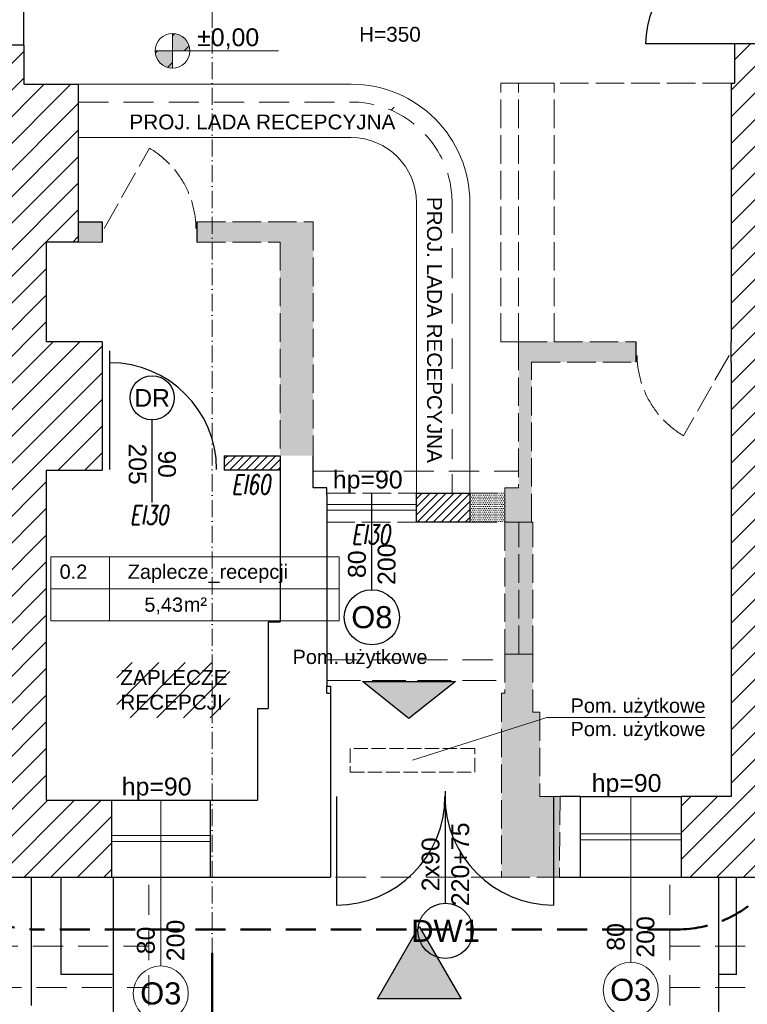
# Model space of a CAD drawing. Header units: millimetres. Extents: x 24385 to 79107, y -56478 to -23676.
# Tile 133 of 256: x 28028 to 28641, y -29492 to -28663. Entities that reach past the tile are written whole.
import ezdxf

# ---------------------------------------------------------------- set-up
doc = ezdxf.new("R2010")
doc.units = ezdxf.units.MM
doc.header["$LTSCALE"] = 2
for name, pattern in [('ACAD_ISO02W100', [15, 12, -3]), ('ACAD_ISO10W100', [18, 12, -3, 0, -3]), ('DASHED', [19.05, 12.7, -6.35]), ('HIDDENX2', [19.05, 12.7, -6.35])]:
    doc.linetypes.add(name, pattern=pattern)
for name, color, linetype, lineweight in [('0_OPIS', 7, 'Continuous', 13), ('3DPLAN_A_OKNA', 153, 'Continuous', 5), ('3DPLAN_A_TABELKA POMIESZCZEŃ', 7, 'Continuous', 0), ('3DPLAN_A_WYSOKOŚCI OPIS', 101, 'Continuous', 5), ('3DPLAN_A_WYSOKOŚCI ZMIANA', 144, 'HIDDENX2', 5), ('A_STOL_OPIS', 55, 'Continuous', 5), ('A_TXT', 7, 'Continuous', 0), ('A_WYBURZENIA', 6, 'Continuous', 0), ('A_WYM_KOT', 161, 'Continuous', 0), ('A_ZESTAWIENIE STOLARKI', 3, 'Continuous', 15), ('AW_WYM_WEW', 9, 'Continuous', 0), ('Opisy', 7, 'Continuous', 13)]:
    doc.layers.add(name, color=color, linetype=linetype, lineweight=lineweight)
for name, color, linetype in [('3DPLAN_A_KRESKOWANIE 1', 253, 'Continuous'), ('3DPLAN_A_OPIS', 8, 'Continuous'), ('3DPLAN_A_POMIESZCZENIE NUMER', 100, 'Continuous'), ('3DPLAN_K_DZIAŁOWA', 74, 'Continuous'), ('3DPLAN_K_DZIAŁOWA NISKIE', 134, 'Continuous'), ('3DPLAN_K_NOŚNA', 7, 'Continuous'), ('3DPLAN_K_OBRYS', 243, 'Continuous'), ('3DPLAN_K_OBRYS WIDOK', 242, 'Continuous'), ('A_POMIESZCZENIE OPIS', 100, 'Continuous'), ('A_SCHODY', 6, 'Continuous')]:
    doc.layers.add(name, color=color, linetype=linetype)
doc.styles.add('ARIAL', font='arial.ttf')
doc.styles.add('J-ROMANS', font='ROMANS.SHX', dxfattribs={"width": 0.7, "oblique": 10})
doc.styles.add('TABEL1', font='txt')
pattern_1 = [(45, (-16513.7934, 8665.1845), (-3.36759605, 3.36759605), [])]
pattern_2 = [(0, (11377.6006, -5249.0212), (0.79375, 1.5875), [0, -1.5875])]

# ---------------------------------------------------------------- blocks, each defined once
blk = doc.blocks.new('tabelka dla tp')
at = {"layer": '3DPLAN_A_TABELKA POMIESZCZEŃ'}
for p, q in [((49.7, 54), (49.7, 0)), ((0, 27), (243.13, 27))]:
    blk.add_line(p, q, dxfattribs=at)
blk.add_lwpolyline([(0, 54), (243.13, 54), (243.13, 0), (0, 0)], close=True, dxfattribs=at)
at = {"layer": '3DPLAN_A_POMIESZCZENIE NUMER', "color": 7, "style": 'ARIAL'}
blk.add_attdef('NUMER', (2.23, 35.39), '', height=12, dxfattribs=at)
at = {"layer": 'A_POMIESZCZENIE OPIS', "insert": (112.2, 19.75), "char_height": 12, "width": 36.4122, "attachment_point": 1, "style": 'ARIAL'}
blk.add_mtext('{\\C7;m²}', dxfattribs=at)
at = {"layer": 'A_POMIESZCZENIE OPIS', "color": 7, "style": 'ARIAL'}
for tag, p in [('NAZWA', (51.73, 35.39)), ('POWIERZCHNIA', (51.06, 7.24))]:
    blk.add_attdef(tag, p, '', height=12, dxfattribs=at)
blk = doc.blocks.new('WEJŚCIE')
at = {"layer": '3DPLAN_A_OPIS'}
blk.add_hatch(color=256, dxfattribs=at).paths.add_polyline_path([(-35.19, -60.95), (0, 0), (35.19, -60.95)])
blk.add_lwpolyline([(35.19, -60.95), (-35.19, -60.95), (0, 0)], close=True, dxfattribs=at)
at = {"layer": '3DPLAN_A_OPIS', "style": 'ARIAL'}
for s, p in [('WEJŚCIE DO', (-95.99, -105.1)), ('BUDYNKU', (-78.72, -146.77))]:
    blk.add_text(s, height=25, dxfattribs=at).set_placement(p)
blk = doc.blocks.new('parterr')
at = {"layer": '3DPLAN_A_KRESKOWANIE 1'}
h = blk.add_hatch(dxfattribs=at)
h.set_pattern_fill('ANSI31', color=256, scale=5, style=0)
h.set_pattern_definition([(45, (28281.13, -31178.053), (-11.22532, 11.22532), [])])
h.paths.add_polyline_path([(27531.99, -28228.89), (27531.99, -28218.89), (27420.99, -28218.89), (27420.99, -28006.89), (27456.99, -28006.89), (27456.99, -27805.89), (26774.49, -27805.89), (26774.49, -27888.89), (26825.99, -27888.89), (26825.99, -27851.89), (27410.99, -27851.89), (27410.99, -28133.89), (27387.99, -28133.89), (27387.99, -28139.89), (27410.99, -28139.89), (27410.99, -28286.89), (27426.99, -28286.89), (27426.99, -28228.89)])
h.paths.add_polyline_path([(27626.99, -27863.89), (27769.99, -27863.89), (27769.99, -27805.89), (27626.99, -27805.89)])
h.paths.add_polyline_path([(27631.99, -28218.89), (27631.99, -28228.89), (27648.99, -28228.89), (27648.99, -28462.89), (27694.99, -28462.89), (27694.99, -28426.89), (27667.99, -28426.89), (27667.99, -28237.89), (27979.99, -28237.89), (27979.99, -28426.89), (27784.99, -28426.89), (27784.99, -28541.89), (27801.99, -28541.89), (27801.99, -28461.89), (27937.99, -28461.89), (27937.99, -28505.89), (28030.99, -28505.89), (28030.99, -28463.89), (28076.99, -28463.89), (28076.99, -28434.89), (28070.99, -28434.89), (28070.99, -28421.89), (28057.99, -28421.89), (28057.99, -27857.89), (28067.99, -27857.89), (28067.99, -27794.89), (28073.99, -27794.89), (28073.99, -27747.89), (28027.49, -27747.89), (28027.49, -27805.89), (27939.99, -27805.89), (27939.99, -27933.89), (27975.99, -27933.89), (27975.99, -28218.89)])
h.paths.add_polyline_path([(26774.49, -28063.89), (26774.49, -28175.39), (26826.99, -28175.39), (26826.99, -28139.89), (27297.99, -28139.89), (27297.99, -28133.89), (26825.99, -28133.89), (26825.99, -28063.89)])
h.paths.add_polyline_path([(27410.99, -28376.89), (27410.99, -28408.89), (27393.99, -28408.89), (27393.99, -28418.89), (26826.99, -28418.89), (26826.99, -28350.39), (26774.49, -28350.39), (26774.49, -28429.89), (26562.49, -28429.89), (26562.49, -28493.89), (26595.99, -28493.89), (26595.99, -28452.89), (26776.99, -28452.89), (26776.99, -28490.89), (26826.99, -28490.89), (26826.99, -28455.89), (27384.07, -28455.81), (27401.99, -28455.81), (27401.99, -28523.89), (27426.99, -28523.89), (27426.99, -28487.14), (27424.99, -28487.22), (27425.07, -28485.14), (27426.99, -28485.06), (27426.99, -28479.56), (27425.4, -28479.56), (27425.96, -28479.93), (27424.99, -28479.56), (27424.99, -28411.76), (27426.99, -28411.76), (27426.99, -28411.3), (27424.99, -28411.38), (27425.07, -28409.3), (27426.99, -28409.22), (27426.99, -28376.89)])
h.paths.add_polyline_path([(27341.99, -28709.89), (26826.99, -28709.89), (26826.99, -28670.89), (26776.99, -28670.89), (26776.99, -28709.89), (26595.99, -28709.89), (26595.99, -28673.89), (26562.49, -28673.89), (26562.49, -28763.89), (26781.49, -28763.89), (26781.49, -28800.89), (26837.99, -28800.89), (26837.99, -28746.89), (27391.99, -28746.89), (27391.99, -28790.89), (27411.49, -28790.89), (27399.25, -28679.89), (27341.99, -28679.89)])
h.paths.add_polyline_path([(26781.49, -29070.89), (26781.49, -29384.89), (27480.84, -29384.89), (27480.84, -29301.89), (27411.84, -29301.89), (27411.84, -28913.89), (27510.99, -28913.89), (27510.99, -28896.89), (27411.99, -28896.89), (27411.99, -28889.89), (27391.99, -28889.89), (27391.99, -29317.89), (26837.99, -29317.89), (26837.99, -29070.89)])
h.paths.add_polyline_path([(27653.84, -29384.89), (27783.84, -29384.89), (27783.84, -29301.89), (27725.84, -29301.89), (27725.84, -28870.89), (27709.99, -28870.89), (27709.99, -28896.89), (27609.99, -28896.89), (27609.99, -28913.89), (27709.84, -28913.89), (27709.84, -29301.89), (27653.84, -29301.89)])
h.paths.add_polyline_path([(28104.99, -29384.89), (28104.99, -29319.89), (28049.99, -29319.89), (28049.99, -29041.89), (28096.99, -29041.89), (28096.99, -28933.89), (28049.99, -28933.89), (28049.99, -28849.89), (28076.99, -28849.89), (28076.99, -28716.89), (28030.99, -28716.89), (28030.99, -28683.89), (27937.99, -28683.89), (27937.99, -28715.89), (27801.99, -28715.89), (27801.99, -28691.89), (27784.99, -28691.89), (27784.99, -28715.89), (27685.99, -28715.89), (27685.99, -28746.89), (27709.99, -28746.89), (27709.99, -28772.89), (27725.84, -28772.89), (27725.84, -28731.89), (27994.84, -28731.89), (27994.84, -28790.89), (27952.84, -28790.89), (27952.84, -28922.89), (27994.84, -28922.89), (27994.84, -29301.89), (27956.84, -29301.89), (27956.84, -29384.89)])
h.paths.add_polyline_path([(28444.97, -27794.89), (28444.97, -27747.89), (28199.99, -27747.89), (28199.99, -27794.89)])
h.paths.add_polyline_path([(28921.99, -28467.89), (29077.99, -28467.89), (29077.99, -28435.89), (28960.99, -28435.89), (28960.99, -27867.89), (29010.99, -27867.89), (29010.99, -27805.89), (28878.99, -27805.89), (28878.99, -27866.89), (28932.99, -27866.89), (28932.99, -28435.89), (28921.99, -28435.89)])
h.paths.add_polyline_path([(29185.99, -27867.89), (29308.99, -27867.89), (29308.99, -27805.89), (29185.99, -27805.89)])
h.paths.add_polyline_path([(29483.99, -27867.89), (29607.99, -27867.89), (29607.99, -27805.89), (29483.99, -27805.89)])
h.paths.add_polyline_path([(29782.99, -27867.89), (29903.99, -27867.89), (29903.99, -27805.89), (29782.99, -27805.89)])
h.paths.add_polyline_path([(30078.99, -27867.89), (30205.99, -27867.89), (30205.99, -27805.89), (30078.99, -27805.89)])
h.paths.add_polyline_path([(29866.99, -28490.89), (29866.99, -28439.89), (30420.99, -28439.89), (30420.99, -28504.89), (30467.99, -28504.89), (30467.99, -28441.89), (30494.99, -28441.89), (30494.99, -28420.89), (30467.99, -28420.89), (30467.99, -27862.89), (30500.99, -27862.89), (30500.99, -27805.89), (30380.99, -27805.89), (30380.99, -27867.89), (30454.99, -27867.89), (30454.99, -28420.89), (29450.99, -28420.89), (29450.99, -28435.89), (29331.99, -28435.89), (29331.99, -28420.89), (29227.99, -28420.89), (29227.99, -28435.89), (29207.99, -28435.89), (29207.99, -28467.89), (29230.99, -28467.89), (29230.99, -28496.89), (29276.99, -28496.89), (29276.99, -28467.89), (29827.99, -28467.89), (29827.99, -28490.89)])
h.paths.add_polyline_path([(30792.99, -27805.89), (30675.99, -27805.89), (30675.99, -27862.89), (30792.99, -27862.89)])
h.paths.add_polyline_path([(31618.99, -27862.89), (31618.99, -27970.89), (31677.49, -27970.89), (31677.49, -27805.89), (30967.99, -27805.89), (30967.99, -27862.89)])
h.paths.add_polyline_path([(30691.99, -28522.89), (30691.99, -28438.89), (31026.99, -28438.89), (31026.99, -28712.89), (30892.99, -28712.89), (30892.99, -28746.89), (31014.99, -28746.89), (31014.99, -28802.89), (31047.99, -28802.89), (31047.99, -28747.89), (31069.99, -28747.89), (31069.99, -28744.89), (31443.99, -28744.89), (31443.99, -28715.89), (31348.99, -28715.89), (31348.99, -28647.89), (31324.99, -28647.89), (31324.99, -28715.89), (31097.99, -28715.89), (31097.99, -28691.89), (31056.99, -28691.89), (31056.99, -28450.89), (31068.99, -28450.89), (31068.99, -28440.89), (31324.99, -28440.89), (31324.99, -28557.89), (31348.99, -28557.89), (31348.99, -28439.89), (31623.99, -28439.89), (31623.99, -28481.89), (31677.49, -28481.89), (31677.49, -28090.89), (31618.99, -28090.89), (31618.99, -28420.89), (30614.99, -28420.89), (30614.99, -28441.89), (30671.99, -28441.89), (30671.99, -28522.89)])
h.paths.add_polyline_path([(31677.49, -28782.89), (31677.49, -28681.89), (31623.99, -28681.89), (31623.99, -28715.89), (31533.99, -28715.89), (31533.99, -28744.89), (31623.99, -28744.89), (31623.99, -28782.89)])
h.paths.add_polyline_path([(31290.99, -29384.89), (31677.49, -29384.89), (31677.49, -29121.89), (31623.99, -29121.89), (31623.99, -29308.89), (31290.99, -29308.89)])
h.paths.add_polyline_path([(31115.99, -29308.89), (31047.99, -29308.89), (31047.99, -29148.89), (31014.99, -29148.89), (31014.99, -29308.89), (30977.99, -29308.89), (30977.99, -29384.89), (31115.99, -29384.89)])
h.paths.add_polyline_path([(30671.99, -28642.89), (30671.99, -28710.89), (30658.99, -28710.89), (30658.99, -28746.89), (30736.99, -28746.89), (30736.99, -29058.89), (30726.99, -29058.89), (30726.99, -29069.89), (30736.99, -29069.89), (30736.99, -29306.89), (30689.99, -29306.89), (30689.99, -29384.89), (30802.99, -29384.89), (30802.99, -29308.89), (30767.99, -29308.89), (30767.99, -28746.89), (30772.99, -28746.89), (30772.99, -28712.89), (30691.99, -28712.89), (30691.99, -28642.89)])
h.paths.add_polyline_path([(29827.99, -28640.89), (29827.99, -28721.89), (29417.99, -28721.89), (29417.99, -28756.89), (29765.99, -28756.89), (29765.99, -28833.89), (29935.99, -28833.89), (29935.99, -28756.89), (30425.99, -28756.89), (30425.99, -29306.89), (30383.99, -29306.89), (30383.99, -29384.89), (30514.99, -29384.89), (30514.99, -29306.89), (30441.99, -29306.89), (30441.99, -29069.89), (30636.99, -29069.89), (30636.99, -29058.89), (30441.99, -29058.89), (30441.99, -28772.89), (30466.99, -28772.89), (30466.99, -28746.89), (30568.99, -28746.89), (30568.99, -28710.89), (30467.99, -28710.89), (30467.99, -28677.89), (30420.99, -28677.89), (30420.99, -28720.89), (29866.99, -28720.89), (29866.99, -28640.89)])
h.paths.add_polyline_path([(30087.99, -29306.89), (30087.99, -29384.89), (30208.99, -29384.89), (30208.99, -29306.89)])
h.paths.add_polyline_path([(29912.99, -29306.89), (29891.99, -29306.89), (29891.99, -28974.89), (29421.99, -28974.89), (29421.99, -28984.89), (29884.99, -28984.89), (29884.99, -29310.89), (29777.99, -29310.89), (29777.99, -29384.89), (29912.99, -29384.89)])
h.paths.add_polyline_path([(29487.99, -29310.89), (29487.99, -29384.89), (29602.99, -29384.89), (29602.99, -29310.89)])
h.paths.add_polyline_path([(29341.99, -28974.89), (29262.99, -28974.89), (29262.99, -28756.89), (29297.99, -28756.89), (29297.99, -28721.89), (29276.99, -28721.89), (29276.99, -28667.89), (29228.99, -28667.89), (29228.99, -28721.89), (28922.99, -28721.89), (28922.99, -28754.89), (28935.99, -28754.89), (28935.99, -28884.89), (28953.99, -28884.89), (28953.99, -28754.89), (29226.99, -28754.89), (29226.99, -29323.89), (29186.99, -29323.89), (29186.99, -29384.89), (29312.99, -29384.89), (29312.99, -29310.89), (29262.99, -29310.89), (29262.99, -28984.89), (29341.99, -28984.89)])
h.paths.add_polyline_path([(29011.99, -29323.89), (28953.99, -29323.89), (28953.99, -28979.89), (28935.99, -28979.89), (28935.99, -29320.89), (28895.99, -29320.89), (28895.99, -29384.89), (29011.99, -29384.89)])
h.paths.add_polyline_path([(28832.99, -28721.89), (28810.99, -28721.89), (28810.99, -28684.89), (28793.99, -28684.89), (28793.99, -28721.89), (28683.99, -28721.89), (28683.99, -28682.89), (28629.99, -28682.89), (28629.99, -28715.89), (28626.99, -28715.89), (28626.99, -29316.89), (28584.99, -29316.89), (28584.99, -29384.89), (28720.99, -29384.89), (28720.99, -29320.89), (28668.99, -29320.89), (28668.99, -29039.89), (28722.99, -29039.89), (28722.99, -28875.89), (28664.99, -28875.89), (28664.99, -28769.89), (28673.99, -28769.89), (28673.99, -28754.89), (28832.99, -28754.89)])
h.paths.add_polyline_path([(28933.48, -28618.58), (28933.48, -28620.89), (28989.51, -28620.89), (28989.51, -28618.58)])
h.paths.add_polyline_path([(28048.62, -28542.17), (28104.65, -28542.17), (28104.65, -28567.43), (28048.62, -28567.43)])
h.paths.add_polyline_path([(28312.29, -28322.99), (28368.17, -28322.99), (28368.17, -28348.05), (28312.29, -28348.05)])
h.paths.add_polyline_path([(28488.09, -28322.99), (28543.96, -28322.99), (28543.96, -28348.05), (28488.09, -28348.05)])
edge = h.paths.add_edge_path()
edge.add_arc((28306.99, -28816.89), 85, 62.65448, 71.78542, ccw=False)
edge.add_line((28346.03, -28741.39), (28346.03, -28736.15))
edge.add_line((28346.03, -28736.15), (28333.55, -28736.15))
h.paths.add_polyline_path([(28109.35, -29204.1), (28204.56, -29204.1), (28204.56, -29250.57), (28109.35, -29250.57)])
h.paths.add_polyline_path([(28138.56, -28107.38), (28196.54, -28107.38), (28196.54, -28140.41), (28138.56, -28140.41)])
h.paths.add_polyline_path([(28531.91, -27858.83), (28585.67, -27858.83), (28585.67, -27891.86), (28531.91, -27891.86)])
h.paths.add_polyline_path([(28514.88, -27899.85, 1), (28514.88, -27870.73, 1)])
h.paths.add_polyline_path([(28121.53, -28148.39, 1), (28121.53, -28119.27, 1)])
edge = h.paths.add_edge_path()
edge.add_line((28141.81, -28688.78), (28156.37, -28688.78))
edge.add_line((28156.37, -28688.78), (28156.37, -28674.22))
edge.add_arc((28156.37, -28688.78), 14.56, 90, 180)
edge = h.paths.add_edge_path()
edge.add_line((28156.37, -28688.78), (28156.37, -28703.34))
edge.add_arc((28156.37, -28688.78), 14.56, 270, 360)
edge.add_line((28170.93, -28688.78), (28156.37, -28688.78))
h.paths.add_polyline_path([(28156.37, -28703.34, 1), (28156.37, -28674.22, 1)])
h.paths.add_polyline_path([(28624.31, -27926.26), (28623.54, -27925.49), (28623.66, -27865.14), (28624.44, -27864.37), (28624.44, -27926.21)], is_closed=False)
h.paths.add_polyline_path([(28252.2, -28179.89), (28327.2, -28179.89), (28327.2, -28198.64, -0.427145), (28270.95, -28254.89), (28252.2, -28254.89)])
h.paths.add_polyline_path([(28424.2, -28361.39, -0.414214), (28419.2, -28366.39), (28413.2, -28366.39, -0.414214), (28389.2, -28342.39), (28389.2, -28330.39, -0.414214), (28413.2, -28306.39), (28419.2, -28306.39, -0.414214), (28424.2, -28311.39)])
h.paths.add_polyline_path([(28638.99, -27932.35), (28638.99, -27864.55), (28640.57, -27864.55), (28640.01, -27864.17, -0.310329), (28639.69, -27863.71), (28639.69, -27861.28, -0.216272), (28639.86, -27860.9), (28640.6, -27860.18, 0.840818), (28640.49, -27859.35, -0.414214), (28640.99, -27859.85), (28640.99, -27932.35)])
h.paths.add_polyline_path([(28638.79, -27863.15), (28638.26, -27863.79), (28637.79, -27863.79), (28637.79, -27893.79, -0.760764), (28636.89, -27897.04), (28634.34, -27897.04), (28634.34, -27925.49), (28634.06, -27925.58), (28633.76, -27925.89), (28633.56, -27926.31), (28634.04, -27926.31, -0.130781), (28633.44, -27927.41, -2.336993), (28633.44, -27924.37), (28633.44, -27899.24), (28632.99, -27899.24), (28632.99, -27897.64), (28632.59, -27897.54), (28632.59, -27893.04), (28632.99, -27892.94), (28632.99, -27891.34), (28633.44, -27891.34), (28633.56, -27871.11), (28633.44, -27867.41, -2.336993), (28633.56, -27864.31), (28634.34, -27865.09), (28634.34, -27893.54), (28635.99, -27893.54), (28635.99, -27863.79), (28635.51, -27863.79), (28634.99, -27863.15), (28634.99, -27856.99), (28638.79, -27856.99)])
h.paths.add_polyline_path([(28630.61, -27891.54), (28631.16, -27891.69), (28631.16, -27897.69, -0.414214), (28631.01, -27897.84), (28627.61, -27897.84, -0.414214), (28627.46, -27897.59), (28627.61, -27891.54), (28628.01, -27891.54), (28628.01, -27884.37, -1), (28630.61, -27884.37)])
h.paths.add_polyline_path([(28624.44, -27885.99), (28628.01, -27886.14), (28624.44, -27886.14)], is_closed=False)
h.paths.add_polyline_path([(28631.96, -27893.59), (28632.31, -27893.76), (28632.54, -27893.76), (28632.54, -27896.82), (28632.31, -27896.99), (28631.96, -27896.99), (28631.91, -27897.44), (28631.96, -27893.19)])
h.paths.add_polyline_path([(28624.44, -27904.44), (28633.44, -27904.59), (28624.44, -27904.59)], is_closed=False)
h.paths.add_polyline_path([(28625.19, -27886.14), (28625.19, -27891.34), (28625.64, -27891.34), (28625.64, -27892.94), (28626.04, -27893.04), (28626.04, -27893.59), (28626.66, -27893.59), (28626.71, -27893.14), (28626.66, -27897.39), (28626.66, -27896.99), (28626.04, -27896.99), (28626.04, -27897.54), (28625.64, -27897.64), (28625.64, -27899.24), (28625.19, -27899.24), (28625.04, -27904.44), (28625.04, -27886.14)], is_closed=False)
h.paths.add_polyline_path([(28640.91, -27856.97), (28622.99, -27856.89), (28640.99, -27856.89)], is_closed=False)
h.paths.add_polyline_path([(28619.99, -28325.89), (28619.99, -28323.45), (28618.52, -28323.45), (28584.99, -28382.67, -0.262592), (28550.72, -28323.45), (28549.99, -28323.45), (28549.99, -28325.89), (28512.99, -28325.89), (28512.99, -28240.89), (28492.4, -28240.89), (28491.79, -28249.17, -0.11869), (28489.72, -28256.75), (28483.38, -28267.01, -0.177707), (28479.15, -28270.09), (28472.86, -28270.09, -0.177707), (28468.58, -28266.95), (28462.28, -28256.75, -0.11869), (28460.21, -28249.17), (28459.6, -28240.89), (28487.99, -28240.89), (28487.99, -28181.89), (28633.99, -28181.89), (28633.99, -28325.89)])
h.paths.add_polyline_path([(28442.49, -28424.89), (28442.49, -28418.89, -0.414214), (28466.49, -28394.89), (28478.49, -28394.89, -0.414214), (28502.49, -28418.89), (28502.49, -28424.89, -0.414214), (28497.49, -28429.89), (28447.49, -28429.89, -0.414214)])
h.paths.add_polyline_path([(28265.75, -28187.22, 1), (28256.37, -28187.22, 1)], flags=16)
h.paths.add_polyline_path([(28416.2, -28357.26, -0.453948), (28410.53, -28362.21, -0.375565), (28393.2, -28342.39), (28393.2, -28330.39, -0.375565), (28410.53, -28310.57, -0.453948), (28416.2, -28315.52)], flags=16)
h.paths.add_polyline_path([(28638.38, -27861.79, 1), (28635.4, -27861.79, 1)], flags=16)
h.paths.add_polyline_path([(28637.96, -27861.79, 1), (28635.81, -27861.79, 1)], flags=0)
h.paths.add_polyline_path([(28633.92, -27866.7, -0.08131), (28633.44, -27867.41), (28633.44, -27865.89), (28634.21, -27865.89), (28634.31, -27866.31)], flags=16)
h.paths.add_polyline_path([(28633.44, -27865.89), (28633.44, -27867.01), (28634.21, -27866.24), (28634.09, -27865.89)], flags=0)
h.paths.add_polyline_path([(28633.44, -27867.01), (28633.56, -27867.28, 0.08131), (28633.92, -27866.7), (28633.56, -27867.06)], is_closed=False, flags=16)
h.paths.add_polyline_path([(28633.56, -27897.52), (28633.64, -27893.19), (28633.64, -27897.39)], is_closed=False, flags=16)
h.paths.add_polyline_path([(28633.64, -27897.39), (28633.56, -27893.06), (28633.56, -27897.52)], is_closed=False, flags=16)
h.paths.add_polyline_path([(28628.01, -27884.37), (28630.61, -27884.37, -1)], flags=16)
h.paths.add_polyline_path([(28557.29, -28240.02), (28560.01, -28203.37), (28592.81, -28203.37), (28595.52, -28240.02, -0.414214), (28578.66, -28256.89), (28574.16, -28256.89, -0.414214)], flags=16)
h.paths.add_polyline_path([(28570.23, -28211.92), (28582.58, -28211.92, -0.392745), (28588.19, -28217.12), (28589.9, -28240.21, -0.409357), (28578.66, -28251.27), (28574.16, -28251.27, -0.409357), (28562.92, -28240.21), (28564.62, -28217.12, -0.392745)], flags=0)
h.paths.add_polyline_path([(28465.69, -28254.65, -0.504303), (28469.83, -28249.44), (28482.18, -28249.44, -0.504303), (28486.32, -28254.65), (28480.02, -28264.85, -0.195658), (28478.25, -28266.09), (28473.75, -28266.09, -0.195658), (28471.98, -28264.85)], flags=16)
h.paths.add_polyline_path([(28451.62, -28421.89, -0.453948), (28446.66, -28416.22, -0.375565), (28466.49, -28398.89), (28478.49, -28398.89, -0.375565), (28498.31, -28416.22, -0.453948), (28493.35, -28421.89)], flags=16)
at = {"layer": '3DPLAN_A_OPIS', "lineweight": 0, "transparency": 33554687}
h = blk.add_hatch(dxfattribs=at)
h.set_pattern_fill('ANSI31', color=1, scale=1.5)
h.set_pattern_definition(pattern_1)
h.paths.add_polyline_path([(28199.99, -29029.93), (28199.99, -29041.93), (28246.99, -29041.93), (28246.99, -29029.93), (28199.99, -29029.93)], is_closed=False)
h = blk.add_hatch(dxfattribs=at)
h.set_pattern_fill('ANSI31', color=1, scale=1.5)
h.set_pattern_definition(pattern_1)
h.paths.add_polyline_path([(28406.99, -29085.89), (28406.99, -29061.28), (28361.99, -29061.28), (28361.99, -29085.89), (28406.99, -29085.89)], is_closed=False)
at = {"layer": '3DPLAN_A_OPIS', "lineweight": 30}
h = blk.add_hatch(color=1, dxfattribs=at)
h.dxf.hatch_style = 1
h.paths.add_polyline_path([(28355.58, -29251.22), (28394.76, -29220.06), (28316.4, -29220.06), (28355.58, -29251.22)], is_closed=False)
at = {"layer": 'A_WYBURZENIA', "transparency": 33554687}
h = blk.add_hatch(dxfattribs=at)
h.set_pattern_fill('DOTS', color=256)
h.set_pattern_definition([(0, (11271.8423, -5249.0212), (0.79375, 1.5875), [0, -1.5875])])
h.paths.add_polyline_path([(28274.99, -28832.89), (28176.99, -28832.89), (28176.99, -28849.89), (28246.99, -28849.89), (28246.99, -29029.93), (28274.99, -29029.93), (28274.99, -28832.89)], is_closed=False)
h.paths.add_polyline_path([(28096.99, -28832.89), (28076.99, -28832.89), (28076.99, -28849.89), (28096.99, -28849.89), (28096.99, -28832.89)], is_closed=False)
h = blk.add_hatch(dxfattribs=at)
h.set_pattern_fill('DOTS', color=256)
h.set_pattern_definition(pattern_2)
h.paths.add_polyline_path([(28447.99, -29056.89), (28436.49, -29056.89), (28436.49, -29085.89), (28458.99, -29085.89), (28458.99, -29079.83), (28457.84, -29079.83), (28457.84, -29079.86), (28454.62, -29079.86), (28454.62, -29079.86), (28452.47, -29079.86), (28452.47, -29079.89), (28458.99, -29079.89), (28458.99, -28950.89), (28546.99, -28950.89), (28546.99, -28933.89), (28447.99, -28933.89), (28447.99, -29056.89)], is_closed=False)
h.paths.add_polyline_path([(28448.24, -29085.89), (28448.24, -29196.89), (28459.99, -29196.89), (28459.99, -29138.62, -0.015852), (28456.23, -29138.66, -0.010158), (28459.99, -29138.62), (28459.99, -29085.89), (28448.24, -29085.89)], is_closed=False)
h.paths.add_polyline_path([(28436.49, -29085.89), (28436.49, -29196.89), (28448.24, -29196.89), (28448.24, -29085.89), (28436.49, -29085.89)], is_closed=False)
h = blk.add_hatch(dxfattribs=at)
h.set_pattern_fill('DOTS', color=256)
h.set_pattern_definition(pattern_2)
h.paths.add_polyline_path([(28436.49, -29061.28), (28406.99, -29061.28), (28406.99, -29085.89), (28436.49, -29085.89), (28436.49, -29061.28)], is_closed=False)
h = blk.add_hatch(dxfattribs=at)
h.set_pattern_fill('DOTS', color=256)
h.set_pattern_definition(pattern_2)
h.paths.add_polyline_path([(28436.49, -29229.89), (28433.49, -29229.89), (28433.49, -29262.54), (28465.99, -29252.18), (28465.99, -29245.89), (28459.99, -29245.89), (28459.99, -29196.89), (28436.49, -29196.89), (28436.49, -29229.89)], is_closed=False)
h.paths.add_polyline_path([(28477.49, -29316.89), (28465.99, -29316.89), (28465.99, -29252.18), (28433.49, -29262.54), (28433.49, -29384.89), (28477.49, -29384.77), (28477.49, -29316.89)], is_closed=False)
h.paths.add_polyline_path([(28482.49, -29384.76), (28482.99, -29316.89), (28477.49, -29316.89), (28477.49, -29384.77), (28482.49, -29384.76)], is_closed=False)
at = {"layer": 'A_WYM_KOT'}
h = blk.add_hatch(color=256, dxfattribs=at)
h.dxf.hatch_style = 1
h.paths.add_polyline_path([(28156.37, -28688.78), (28141.81, -28688.78, 0.414214), (28156.37, -28703.34), (28156.37, -28688.78)], is_closed=False)
h.paths.add_polyline_path([(28156.37, -28688.78), (28170.93, -28688.78, 0.143872), (28168.62, -28680.91), (28156.37, -28680.91), (28156.37, -28688.78)], is_closed=False)
h.paths.add_polyline_path([(28156.37, -28674.22), (28156.37, -28680.91), (28168.62, -28680.91, 0.255137), (28156.37, -28674.22)], is_closed=False)
at = {"layer": '3DPLAN_A_OKNA'}
for p, q in [((28104.99, -29349.89), (28187.99, -29349.89)), ((28499.99, -29348.39), (28584.99, -29348.39)), ((28499.99, -29353.39), (28584.99, -29353.39)), ((28104.99, -29354.89), (28187.99, -29354.89))]:
    blk.add_line(p, q, dxfattribs=at)
blk.add_lwpolyline([(28286.49, -29075.69), (28361.99, -29075.69), (28361.99, -29070.91), (28286.49, -29070.91)], close=True, dxfattribs=at)
at = {"layer": '3DPLAN_A_OPIS', "color": 1, "lineweight": 30}
for p, q in [((28199.99, -29029.93), (28246.99, -29029.93)), ((28199.99, -29029.93), (28199.99, -29041.93)), ((28246.99, -29041.93), (28199.99, -29041.93))]:
    blk.add_line(p, q, dxfattribs=at)
blk.add_lwpolyline([(28361.99, -29061.28), (28406.99, -29061.28), (28406.99, -29085.89), (28361.99, -29085.89)], close=True, dxfattribs=at)
blk.add_lwpolyline([(28316.4, -29220.06), (28394.76, -29220.06), (28355.58, -29251.22), (28316.4, -29220.06)], dxfattribs=at)
at = {"layer": '3DPLAN_A_TABELKA POMIESZCZEŃ', "ltscale": 0.5}
for p, q in [((28358.57, -29286.41), (28471.84, -29250.32)), ((28471.84, -29250.32), (28605.1, -29250.32))]:
    blk.add_line(p, q, dxfattribs=at)
at = {"layer": '3DPLAN_A_WYSOKOŚCI ZMIANA'}
for p, q in [((28030.99, -28683.89), (28030.99, -28505.89)), ((28076.99, -28731.89), (28306.99, -28731.89)), ((28391.99, -28816.89), (28391.99, -29061.28)), ((28274.99, -29042.89), (28447.99, -29042.89)), ((28286.49, -29201.89), (28436.49, -29201.89)), ((28286.49, -29219.11), (28436.49, -29219.11)), ((28289.49, -29219.11), (28433.49, -29219.11)), ((28136.49, -29873.89), (28136.49, -29384.89)), ((28433.49, -29384.89), (28289.49, -29384.89)), ((28575.49, -29873.89), (28575.49, -29384.89)), ((26781.49, -29442.89), (28136.49, -29442.89)), ((28575.49, -29442.89), (31677.49, -29442.89)), ((26746.49, -29477.89), (28136.49, -29477.89)), ((28575.49, -29477.89), (31712.49, -29477.89))]:
    blk.add_line(p, q, dxfattribs=at)
at = {"layer": '3DPLAN_A_WYSOKOŚCI ZMIANA', "linetype": 'ByBlock', "lineweight": -2}
for p, q in [((28076.99, -28716.89), (28306.99, -28716.89)), ((28076.99, -28761.89), (28306.99, -28761.89)), ((28361.99, -29061.28), (28361.99, -28816.89)), ((28406.99, -29061.28), (28406.99, -28816.89))]:
    blk.add_line(p, q, dxfattribs=at)
for radius in [100, 55]:
    blk.add_arc((28306.99, -28816.89), radius, 0, 90, dxfattribs=at)
at = {"layer": '3DPLAN_A_WYSOKOŚCI ZMIANA'}
blk.add_arc((28306.99, -28816.89), 85, 0, 90, dxfattribs=at)
at = {"layer": '3DPLAN_K_DZIAŁOWA'}
for p, q in [((28286.49, -29223.89), (28289.49, -29223.89)), ((28289.49, -29223.89), (28289.49, -29229.89))]:
    blk.add_line(p, q, dxfattribs=at)
at = {"layer": '3DPLAN_K_DZIAŁOWA NISKIE'}
for p, q in [((28104.99, -29319.89), (28187.99, -29319.89)), ((28499.99, -29316.89), (28584.99, -29316.89))]:
    blk.add_line(p, q, dxfattribs=at)
at = {"layer": '3DPLAN_K_NOŚNA'}
for p, q in [((28030.99, -28683.89), (27937.99, -28683.89)), ((28030.99, -28683.89), (28030.99, -28716.89)), ((28629.99, -28682.89), (28629.99, -28715.89)), ((28649.99, -28682.89), (28629.99, -28682.89)), ((28030.99, -28716.89), (28076.99, -28716.89)), ((28076.99, -28716.89), (28076.99, -28849.89)), ((28626.99, -28715.89), (28626.99, -28933.89)), ((28626.99, -28715.89), (28629.99, -28715.89)), ((28076.99, -28832.89), (28096.99, -28832.89)), ((28096.99, -28832.89), (28096.99, -28849.89)), ((28176.99, -28832.89), (28176.99, -28849.89)), ((28049.99, -28849.89), (28049.99, -28933.89)), ((28076.99, -28849.89), (28049.99, -28849.89)), ((28096.99, -28933.89), (28049.99, -28933.89)), ((28096.99, -28933.89), (28096.99, -29041.89)), ((28546.99, -28950.89), (28546.99, -28933.89)), ((28626.99, -28950.89), (28626.99, -28933.89)), ((28626.99, -28950.89), (28626.99, -29316.89)), ((28246.99, -29029.93), (28246.99, -29169.89)), ((28274.99, -29056.89), (28274.99, -29029.93)), ((28049.99, -29041.89), (28096.99, -29041.89)), ((28049.99, -29041.89), (28049.99, -29319.89)), ((28286.49, -29056.89), (28274.99, -29056.89)), ((28286.49, -29062.89), (28286.49, -29056.89)), ((28286.49, -29062.89), (28286.49, -29223.89)), ((28236.99, -29169.89), (28246.99, -29169.89)), ((28236.99, -29169.89), (28236.99, -29242.89)), ((28286.49, -29229.89), (28286.49, -29223.89)), ((28286.49, -29229.89), (28289.49, -29229.89)), ((28227.99, -29242.89), (28236.99, -29242.89)), ((28227.99, -29242.89), (28227.99, -29319.89)), ((28049.99, -29319.89), (28104.99, -29319.89)), ((28104.99, -29319.89), (28104.99, -29384.89)), ((28187.99, -29319.89), (28187.99, -29384.89)), ((28187.99, -29319.89), (28227.99, -29319.89)), ((28499.99, -29316.89), (28482.99, -29316.89)), ((28499.99, -29316.89), (28499.99, -29384.89)), ((28584.99, -29316.89), (28584.99, -29384.89)), ((28626.99, -29316.89), (28584.99, -29316.89))]:
    blk.add_line(p, q, dxfattribs=at)
at = {"layer": '3DPLAN_K_OBRYS'}
for p, q in [((28289.49, -29229.89), (28289.49, -29384.89)), ((27956.84, -29384.89), (28104.99, -29384.89)), ((28187.99, -29384.89), (28289.49, -29384.89)), ((28482.49, -29384.76), (28499.99, -29384.89)), ((28584.99, -29384.89), (28720.99, -29384.89))]:
    blk.add_line(p, q, dxfattribs=at)
at = {"layer": '3DPLAN_K_OBRYS WIDOK'}
for p, q in [((28104.99, -29384.89), (28187.99, -29384.89)), ((28499.99, -29384.89), (28584.99, -29384.89))]:
    blk.add_line(p, q, dxfattribs=at)
at = {"layer": 'A_SCHODY'}
for p, q in [((28030.99, -28683.89), (28030.99, -28505.89)), ((28037.49, -29492.89), (28037.49, -29384.89)), ((28062.49, -29466.89), (28062.49, -29384.89)), ((28106.49, -29384.89), (28106.49, -29553.89)), ((28616.49, -29384.89), (28616.49, -29553.89)), ((28631.49, -29466.89), (28631.49, -29384.89)), ((28106.49, -29466.89), (28062.49, -29466.89)), ((28631.49, -29466.89), (28616.49, -29466.89))]:
    blk.add_line(p, q, dxfattribs=at)
at = {"layer": 'A_STOL_OPIS'}
for p, q in [((28146.49, -29459.68), (28146.49, -29319.89)), ((28542.49, -29456.68), (28542.49, -29316.89))]:
    blk.add_line(p, q, dxfattribs=at)
at = {"layer": 'A_TXT', "linetype": 'ACAD_ISO10W100', "ltscale": 0.6}
blk.add_line((28189.82, -28589.78), (28189.82, -29508.93), dxfattribs=at)
at = {"layer": 'A_TXT', "color": 1, "lineweight": 30}
for p, q in [((28629.99, -28682.89), (28554.99, -28682.89)), ((28103.5, -29041.51), (28103.5, -28941.41)), ((28139.18, -29069.14), (28139.18, -28999.7)), ((28324.36, -29142.75), (28324.36, -29061.28)), ((28294.49, -29316.89), (28294.49, -29408.39)), ((28386.42, -29406.87), (28386.42, -29312.51)), ((28477.49, -29316.89), (28477.49, -29408.39))]:
    blk.add_line(p, q, dxfattribs=at)
at = {"layer": 'A_TXT', "lineweight": 35, "ltscale": 0.2}
blk.add_line((28189.82, -29448.7), (28189.82, -29537.29), dxfattribs=at)
at = {"layer": 'A_TXT', "lineweight": 35, "ltscale": 0.2, "const_width": 2}
blk.add_lwpolyline([(28189.82, -29448.7), (28189.82, -29537.29)], dxfattribs=at)
at = {"layer": 'A_TXT', "color": 1, "lineweight": 30}
for centre, radius in [((28139.18, -28981.12), 18.58), ((28324.36, -29165.97), 23.22), ((28386.42, -29430.09), 23.22)]:
    blk.add_circle(centre, radius, dxfattribs=at)
for centre, radius, start, end in [((28629.99, -28682.89), 75, 90, 180), ((28103.5, -29041.51), 90, 0, 90), ((28294.49, -29316.89), 91.5, 270, 0), ((28477.49, -29316.89), 91.5, 180, 270)]:
    blk.add_arc(centre, radius, start, end, dxfattribs=at)
at = {"layer": 'A_WYBURZENIA', "linetype": 'ACAD_ISO02W100', "transparency": 33554687}
for p, q in [((28432.99, -28715.89), (28477.99, -28715.89)), ((28432.99, -28933.89), (28432.99, -28715.89)), ((28447.99, -28933.89), (28447.99, -28715.89)), ((28626.99, -28715.89), (28447.99, -28715.89)), ((28477.99, -28933.89), (28477.99, -28715.89)), ((28098.66, -28838.46), (28136.99, -28770.79)), ((28076.99, -28832.89), (28096.99, -28832.89)), ((28176.99, -28832.89), (28274.99, -28832.89)), ((28274.99, -28832.89), (28274.99, -29029.93)), ((28176.99, -28849.89), (28246.99, -28849.89)), ((28246.99, -28849.89), (28246.99, -29029.93)), ((28432.99, -28933.89), (28447.99, -28933.89)), ((28447.99, -28933.89), (28546.99, -28933.89)), ((28447.99, -28933.89), (28447.99, -29056.89)), ((28625.31, -28945.32), (28586.99, -29012.99)), ((28458.99, -28950.89), (28546.99, -28950.89)), ((28458.99, -29085.89), (28458.99, -28950.89)), ((28286.49, -29085.89), (28286.49, -29061.28)), ((28286.49, -29061.28), (28436.49, -29061.28)), ((28436.49, -29062.89), (28436.49, -29056.89)), ((28447.99, -29056.89), (28436.49, -29056.89)), ((28436.49, -29061.28), (28436.49, -29085.89)), ((28436.49, -29062.89), (28436.49, -29085.89)), ((28459.99, -29085.89), (28286.49, -29085.89)), ((28436.49, -29085.89), (28436.49, -29196.89)), ((28448.24, -29196.89), (28448.24, -29085.89)), ((28459.99, -29196.89), (28459.99, -29085.89)), ((28436.49, -29196.89), (28436.49, -29229.89)), ((28459.99, -29196.89), (28436.49, -29196.89)), ((28459.99, -29196.89), (28459.99, -29245.89)), ((28433.49, -29229.89), (28436.49, -29229.89)), ((28433.49, -29229.89), (28433.49, -29384.89)), ((28459.99, -29245.89), (28465.99, -29245.89)), ((28465.99, -29245.89), (28465.99, -29316.89)), ((28465.99, -29316.89), (28482.99, -29316.89)), ((28482.99, -29316.89), (28482.49, -29384.89)), ((28433.49, -29384.89), (28482.49, -29384.76))]:
    blk.add_line(p, q, dxfattribs=at)
at = {"layer": 'A_WYBURZENIA', "transparency": 33554687}
for p, q in [((28096.99, -28832.89), (28096.99, -28849.89)), ((28176.99, -28832.89), (28176.99, -28849.89)), ((28076.99, -28849.89), (28096.99, -28849.89)), ((28546.99, -28950.89), (28546.99, -28933.89))]:
    blk.add_line(p, q, dxfattribs=at)
at = {"layer": 'A_WYBURZENIA', "linetype": 'ACAD_ISO02W100', "transparency": 33554687}
for centre, start, end in [((28096.58, -28839.34), 0.63255, 59.48552), ((28627.39, -28944.44), 180.63255, 239.48552)]:
    blk.add_arc(centre, 79.57, start, end, dxfattribs=at)
at = {"layer": 'A_WYM_KOT'}
for p, q in [((28156.37, -28674.22), (28156.37, -28703.34)), ((28170.93, -28688.78), (28141.81, -28688.78)), ((28245.71, -28688.78), (28170.93, -28688.78))]:
    blk.add_line(p, q, dxfattribs=at)
blk.add_circle((28156.37, -28688.78), 14.56, dxfattribs=at)
at = {"layer": 'A_ZESTAWIENIE STOLARKI', "ltscale": 0.25}
for centre in [(28146.49, -29482.9), (28542.49, -29479.9)]:
    blk.add_circle(centre, 23.22, dxfattribs=at)
at = {"layer": 'AW_WYM_WEW', "linetype": 'ACAD_ISO02W100', "ltscale": 0.5}
blk.add_lwpolyline([(28306.05, -29296.34), (28411.09, -29296.34), (28411.09, -29276.48), (28306.05, -29276.48)], close=True, dxfattribs=at)
at = {"layer": 'Opisy', "color": 1, "linetype": 'DASHED', "lineweight": 50}
blk.add_lwpolyline([(27839.67, -28295.69), (27443.87, -28298.92, -0.416611), (27343.06, -28198.93), (27343.06, -27525.63, -0.414214), (27443.06, -27425.63), (28214.49, -27425.63, -0.414214), (28314.49, -27525.63), (28314.49, -28505.31, 0.414214), (28414.49, -28605.31), (28582.02, -28605.31, -0.414214), (28682.02, -28705.31), (28682.02, -29328.87, -0.414214), (28582.02, -29428.87), (28040.49, -29428.87, -0.414214), (27940.49, -29328.87), (27940.49, -28395.68, 0.416611)], format="xyb", close=True, dxfattribs=at)
at = {"layer": '3DPLAN_A_OPIS'}
blk.add_blockref('WEJŚCIE', (28364.32, -29426.46), dxfattribs=at)
at = {"layer": '3DPLAN_A_TABELKA POMIESZCZEŃ', "ltscale": 0.5}
ref = blk.add_blockref('tabelka dla tp', (28053.72, -29168.92), dxfattribs=at)
ref.add_attrib('NUMER', '0.2', (28061.25, -29133.54), dxfattribs={"layer": '3DPLAN_A_POMIESZCZENIE NUMER', "height": 12, "style": 'ARIAL'})
ref.add_attrib('NAZWA', 'Zaplecze_recepcji', (28118.68, -29133.54), dxfattribs={"layer": 'A_POMIESZCZENIE OPIS', "height": 12, "style": 'ARIAL'})
ref.add_attrib('POWIERZCHNIA', '   5,43', (28118.68, -29161.29), dxfattribs={"layer": 'A_POMIESZCZENIE OPIS', "height": 12, "style": 'ARIAL'})
at = {"layer": '3DPLAN_A_OPIS', "color": 1, "lineweight": 30, "style": 'ARIAL'}
for tag, p in [('WYŁĄCZONE', (29754.42, -28077.21)), ('WYŁĄCZONE', (30711.21, -28077.21)), ('Z_OPRACOWANIA', (29744.08, -28099.65)), ('Z_OPRACOWANIA', (30700.87, -28099.65)), ('WYJŚCIE_EWAKUACYJNE', (26767.33, -28550.29)), ('WYŁĄCZONE', (30110.45, -28645.4)), ('Z_OPRACOWANIA', (30100.11, -28667.83)), ('WYŁĄCZONE', (29700.82, -29118.03)), ('WYŁĄCZONE', (30110.45, -29118.03)), ('WYŁĄCZONE', (31284.49, -29118.03)), ('Z_OPRACOWANIA', (29690.48, -29140.46)), ('Z_OPRACOWANIA', (30100.11, -29140.46)), ('Z_OPRACOWANIA', (31274.15, -29140.46)), ('WYJŚCIE_EWAKUACYJNE', (28257.55, -29205.28))]:
    blk.add_attdef(tag, p, '', height=12, dxfattribs=at)
at = {"layer": '3DPLAN_A_TABELKA POMIESZCZEŃ', "ltscale": 0.5, "style": 'ARIAL'}
for tag, p in [('KURTYNA', (28491.82, -29246.32)), ('POWIETRZNA', (28491.82, -29266.04))]:
    blk.add_attdef(tag, p, '', height=12, dxfattribs=at)
at = {"layer": '3DPLAN_A_WYSOKOŚCI OPIS', "char_height": 12.5, "attachment_point": 1, "style": 'ARIAL'}
for s, insert, width in [('H=350', (28313.64, -28668.56), 59.2068), ('PROJ. LADA RECEPCYJNA', (28120.07, -28742.4), 253.9175), ('ZAPLECZE\\PRECEPCJI', (28112.47, -29210.35), 253.9175)]:
    blk.add_mtext(s, dxfattribs=dict(at, insert=insert, width=width))
at = {"layer": '3DPLAN_A_WYSOKOŚCI OPIS', "insert": (28383.37, -28811.77), "char_height": 12.5, "width": 253.9175, "attachment_point": 1, "rotation": 270, "style": 'ARIAL'}
blk.add_mtext('PROJ. LADA RECEPCYJNA', dxfattribs=at)
at = {"layer": 'A_STOL_OPIS', "ltscale": 0.2, "char_height": 15, "attachment_point": 5, "rotation": 90, "style": 'TABEL1'}
for insert in [(28542.49, -29435.2), (28146.49, -29438.2)]:
    blk.add_mtext_dynamic_manual_height_columns('\\pxqc;{\\fArial|b0|i0|c238|p34;80\\P200}', width=72.9007, gutter_width=100, heights=[0], dxfattribs=dict(at, insert=insert))
at = {"layer": 'A_TXT', "color": 1, "lineweight": 30, "attachment_point": 5, "style": 'TABEL1'}
for s, width, gutter_width, insert, char_height in [('{\\fArial|b0|i0|c238|p34;DR}', 58.3206, 80, (28139.18, -28981.12), 14.872), ('{\\fArial|b0|i0|c238|p34;O8}', 72.9007, 100, (28324.36, -29165.97), 18.59), ('{\\fArial|b0|i0|c238|p34;DW1}', 72.9007, 100, (28386.42, -29430.09), 18.59)]:
    blk.add_mtext_dynamic_manual_height_columns(s, width=width, gutter_width=gutter_width, heights=[0], dxfattribs=dict(at, insert=insert, char_height=char_height))
at = {"layer": 'A_TXT', "color": 1, "lineweight": 30, "style": 'TABEL1'}
for s, width, gutter_width, insert, char_height, attachment_point, rotation in [('\\pxqc;{\\fArial|b0|i0|c238|p34;90\\P205}', 58.3206, 80, (28159.2, -29007.75), 14.872, 1, 270), ('\\pxqc;{\\fArial|b0|i0|c238|p34;80\\P200}', 72.9007, 100, (28324.36, -29121.27), 15, 5, 90), ('\\pxqc;{\\fArial|b0|i0|c238|p34;2x90\\P220+75}', 72.9007, 100, (28386.42, -29374.03), 15, 5, 90)]:
    blk.add_mtext_dynamic_manual_height_columns(s, width=width, gutter_width=gutter_width, heights=[0], dxfattribs=dict(at, insert=insert, char_height=char_height, attachment_point=attachment_point, rotation=rotation))
at = {"layer": 'A_TXT', "color": 1, "lineweight": 30, "char_height": 16.2, "width": 31.0131, "attachment_point": 5, "style": 'J-ROMANS'}
for s, insert in [('EI60', (28222.53, -29054.08)), ('EI30', (28136.64, -29079.74)), ('EI30', (28323.48, -29096.27))]:
    blk.add_mtext(s, dxfattribs=dict(at, insert=insert))
at = {"layer": 'A_WYM_KOT', "ltscale": 0.2, "insert": (28177.15, -28669.83), "char_height": 15, "attachment_point": 1, "style": 'TABEL1'}
blk.add_mtext_dynamic_manual_height_columns('{\\fArial|b0|i0|c238|p34;%%p0,00}', width=72.9007, gutter_width=100, heights=[17.78], dxfattribs=at)
at = {"layer": 'A_ZESTAWIENIE STOLARKI', "ltscale": 0.2, "style": 'TABEL1'}
for s, insert, char_height, attachment_point in [('\\pxqc;{\\fArial|b0|i0|c238|p34;hp=90}', (28284.43, -29042.41), 15, 1), ('\\pxqc;{\\fArial|b0|i0|c238|p34;hp=90}', (28106.55, -29301.01), 15, 1), ('\\pxqc;{\\fArial|b0|i0|c238|p34;hp=90}', (28502.55, -29298.01), 15, 1), ('{\\fArial|b0|i0|c238|p34;O3}', (28146.49, -29482.9), 18.59, 5), ('{\\fArial|b0|i0|c238|p34;O3}', (28542.49, -29479.9), 18.59, 5)]:
    blk.add_mtext_dynamic_manual_height_columns(s, width=72.9007, gutter_width=100, heights=[0], dxfattribs=dict(at, insert=insert, char_height=char_height, attachment_point=attachment_point))

msp = doc.modelspace()

# ---------------------------------------------------------------- block references
at = {"layer": '0_OPIS'}
ref = msp.add_blockref('parterr', (0, 0), dxfattribs=at)
ref.add_attrib('POWIETRZNA', 'Pom. użytkowe', (28491.82, -29266.04), dxfattribs={"layer": '3DPLAN_A_TABELKA POMIESZCZEŃ', "ltscale": 0.5, "height": 12, "style": 'ARIAL'})
ref.add_attrib('KURTYNA', 'Pom. użytkowe', (28491.82, -29246.32), dxfattribs={"layer": '3DPLAN_A_TABELKA POMIESZCZEŃ', "ltscale": 0.5, "height": 12, "style": 'ARIAL'})
ref.add_attrib('WYJŚCIE_EWAKUACYJNE', 'Pom. użytkowe', (28257.55, -29205.28), dxfattribs={"layer": '3DPLAN_A_OPIS', "color": 1, "lineweight": 30, "height": 12, "style": 'ARIAL'})

doc.saveas('drawing.dxf')
